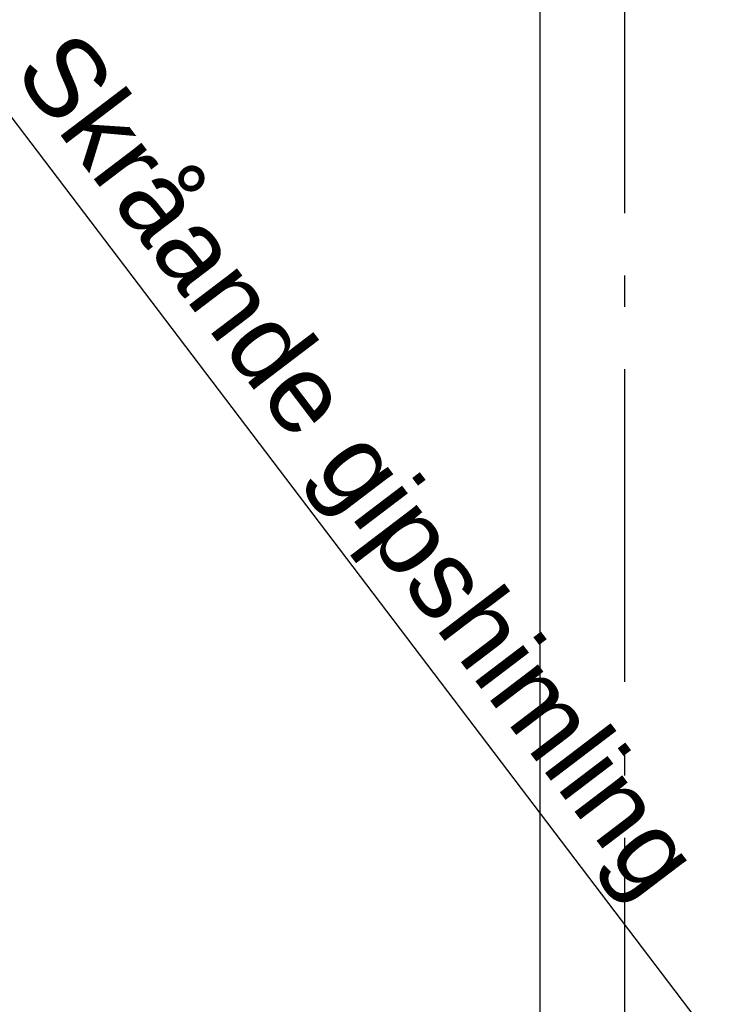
# Model space of a CAD drawing. Header units: millimetres. Extents: x -117798 to 93698, y -182207 to 252400.
# Tile 89 of 256: x -66041 to -64915, y -31032 to -29456. Entities that reach past the tile are written whole.
import ezdxf
from ezdxf.enums import TextEntityAlignment as Align

# ---------------------------------------------------------------- set-up
doc = ezdxf.new("R2010")
doc.units = ezdxf.units.MM
doc.header["$LTSCALE"] = 0.5
doc.header["$MEASUREMENT"] = 0
doc.linetypes.add('Akselinje', pattern=[1500, 1000, -200, 100, -200])
doc.linetypes.add('PLINE', pattern=[0])
for name, color, linetype in [('25-- Dekker(Nye konstruksjoner)', 7, 'Continuous'), ('256- Faste himlinger og overflatebehandling(Nye konstruksjoner)', 7, 'Continuous'), ('82-- Modullinjer', 7, 'Continuous')]:
    doc.layers.add(name, color=color, linetype=linetype)
doc.styles.add('GENERATED_STYLE_1', font='arial.ttf')
doc.styles.add('GENERATED_STYLE_4', font='arial.ttf')

# ---------------------------------------------------------------- blocks, each defined once
blk = doc.blocks.new('Standard grid marker[212]', base_point=(-65073.2, 26434.4))
at = {"layer": '82-- Modullinjer', "linetype": 'Akselinje'}
blk.add_line((-65073.2, 26234.4), (-65073.2, -50374.4), dxfattribs=at)
at = {"layer": '82-- Modullinjer', "style": 'GENERATED_STYLE_4'}
for tag, p in [('AC_MarkerText_1_0', (-65200.7, 26644.4)), ('AC_MarkerText_1_1', (-65200.7, -50864.4))]:
    blk.add_attdef(tag, text='', height=175, rotation=90, dxfattribs=at).set_placement(p, align=Align.TOP_CENTER)

msp = doc.modelspace()

# ---------------------------------------------------------------- linework, layer by layer
at = {"layer": '25-- Dekker(Nye konstruksjoner)', "linetype": 'PLINE', "flags": 128}
msp.add_lwpolyline([(-65208.2, -38911.9), (-65208.2, -28321.9)], dxfattribs=at)
at = {"layer": '256- Faste himlinger og overflatebehandling(Nye konstruksjoner)', "linetype": 'PLINE'}
msp.add_line((-64450.7, -31721.9), (-67025.4, -28334.4), dxfattribs=at)

# ---------------------------------------------------------------- block references
at = {"layer": '82-- Modullinjer', "linetype": 'PLINE'}
msp.add_blockref('Standard grid marker[212]', (-65073.2, 26434.4), dxfattribs=at)

# ---------------------------------------------------------------- texts
at = {"layer": '256- Faste himlinger og overflatebehandling(Nye konstruksjoner)', "linetype": 'Continuous', "insert": (-65953.4, -29464.1), "char_height": 125, "attachment_point": 1, "rotation": 307.2379, "style": 'GENERATED_STYLE_1'}
msp.add_mtext('\\A1;{\\pql;\\fArial|b0|i0|c0|p0;\\W1.000000;Skråande gipshimling}', dxfattribs=at)

doc.saveas('drawing.dxf')
